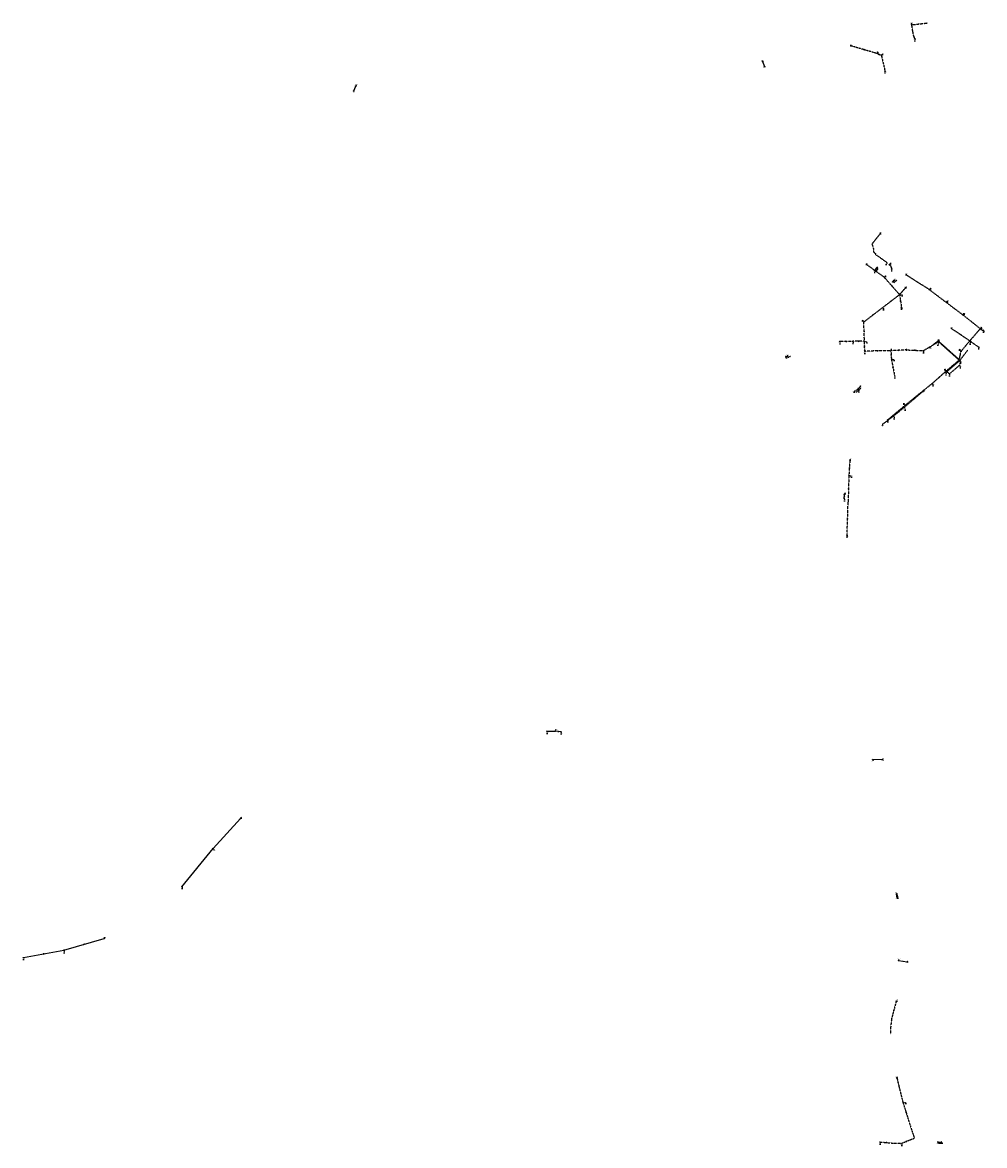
# Model space of a CAD drawing. Extents: x 188323 to 208361, y 565368 to 574910.
# Tile 2 of 256: x 190486 to 192832, y 565988 to 568727. Entities that reach past the tile are written whole.
import ezdxf

# ---------------------------------------------------------------- set-up
doc = ezdxf.new("R2010")
doc.units = 0
for name, pattern in [('BORDER', [1.75, 0.5, -0.25, 0.5, -0.25, 0, -0.25]), ('DASHDOT', [1, 0.5, -0.25, 0, -0.25]), ('DASHED', [0.75, 0.5, -0.25])]:
    doc.linetypes.add(name, pattern=pattern)
doc.layers.get('0').update_dxf_attribs({"linetype": 'CONTINUOUS'})
for name, color, linetype in [('RIO-AFM', 7, 'CONTINUOUS'), ('RIO-BOK', 7, 'CONTINUOUS'), ('RIO-DET', 7, 'CONTINUOUS'), ('RIO-KNP', 7, 'CONTINUOUS'), ('RIO-KNR', 7, 'CONTINUOUS'), ('RIO-LAG', 7, 'CONTINUOUS'), ('RIO-LAG_0B', 7, 'CONTINUOUS'), ('RIO-LAG_1B', 7, 'DASHED'), ('RIO-LAG_2B', 7, 'DASHED'), ('RIO-LAG_4', 7, 'BORDER'), ('RIO-LEN', 7, 'CONTINUOUS'), ('RIO-MVD', 1, 'CONTINUOUS'), ('RIO-VRB', 6, 'DASHDOT'), ('RIO-VRH', 7, 'CONTINUOUS')]:
    doc.layers.add(name, color=color, linetype=linetype)
doc.styles.add('RIO-TXT', font='isocp.shx')

# ---------------------------------------------------------------- blocks, each defined once
blk = doc.blocks.new('L_VHR')
blk.add_lwpolyline([(-0.5, 0), (0.5, 0), (-0.5, 0.15), (-0.5, -0.15), (0.5, 0)])
blk = doc.blocks.new('K_UTB')
blk.add_lwpolyline([(0.5, 0.15), (0.5, -0.3), (-0.5, -0.3), (-0.5, 0.15), (-0.45, 0.15), (-0.45, -0.25), (0, -0.25), (0.45, -0.25), (0.45, 0.15)], close=True)
blk.add_lwpolyline([(0.85, 0.6), (0.55, 0.65), (0.614828, 0.459583), (0.850842, 0.598937)])
blk.add_arc((0.85, -0.25), 0.85, 90, 180)
at = {"style": 'RIO-TXT', "flags": 1}
blk.add_attdef('KNOOPNAAM', (2, 2), '', height=1, dxfattribs=at)
blk = doc.blocks.new('K_IPR')
blk.add_lwpolyline([(-0.5, -0.5), (0.5, -0.5), (0.5, 0.5), (-0.5, 0.5)], close=True)
blk.add_solid([(-0.5, 0.5), (0.5, 0.5), (-0.5, -0.5), (0.5, -0.5)])
at = {"style": 'RIO-TXT', "flags": 1}
blk.add_attdef('KNOOPNAAM', (2, 2), '', height=1, dxfattribs=at)
blk = doc.blocks.new('K_FIC')
blk.add_circle((0, 0), 0.0625)
at = {"style": 'RIO-TXT', "flags": 1}
blk.add_attdef('KNOOPNAAM', (2, 2), '', height=1, dxfattribs=at)
blk = doc.blocks.new('K_RGM')
blk.add_lwpolyline([(-0.6, 0.6), (-0.6, -0.6), (0.6, -0.6), (0.6, 0.6)], close=True)
blk.add_solid([(-0.6, 0.6), (0, 0.6), (-0.6, -0.6), (0, -0.6)])
at = {"style": 'RIO-TXT', "flags": 1}
blk.add_attdef('KNOOPNAAM', (2, 2), '', height=1, dxfattribs=at)
blk = doc.blocks.new('K_PUN')
blk.add_lwpolyline([(0.5, 0.5), (-0.5, 0.5), (-0.5, -0.5), (0.5, -0.5)], close=True)
blk.add_solid([(-0.5, -0.5), (0.5, 0.5), (0.5, -0.5)])
at = {"style": 'RIO-TXT', "flags": 1}
blk.add_attdef('KNOOPNAAM', (2, 2), '', height=1, dxfattribs=at)
blk = doc.blocks.new('K_IPD')
blk.add_lwpolyline([(-0.496027, 0.307994), (0.503973, 0.307994), (0.003973, -0.558031)], close=True)
blk.add_solid([(-0.496027, 0.307994), (0.503973, 0.307994), (0.003973, -0.558031)])
at = {"style": 'RIO-TXT', "flags": 1}
blk.add_attdef('KNOOPNAAM', (2, 2), '', height=1, dxfattribs=at)
blk = doc.blocks.new('K_DIV')
for p, q in [((-0.65, 0.65), (-0.65, -0.65)), ((0.65, 0.65), (-0.65, 0.65)), ((0.65, -0.65), (0.65, 0.65)), ((-0.65, -0.65), (0.65, -0.65))]:
    blk.add_line(p, q)
blk = doc.blocks.new('K_OVL')
for points in [[(0.6, 0.6), (-0.6, 0.6), (-0.6, -0.6), (0.6, -0.6)], [(1, 1.25), (0.474823, 0.983111), (0.413034, 1.369554)]]:
    blk.add_lwpolyline(points, close=True)
blk.add_arc((0.81571, 0.439293), 0.83139, 77.193131, 168.854604)
blk.add_solid([(-0.6, 0.6), (0.6, 0.6), (-0.6, -0.6), (0.6, -0.6)])
at = {"style": 'RIO-TXT', "flags": 1}
blk.add_attdef('KNOOPNAAM', (2, 2), '', height=1, dxfattribs=at)
blk = doc.blocks.new('K_IPG')
blk.add_circle((0, 0), 0.5)
for points in [[(0, 0), (-0.5, 0), (-0.433013, 0.25)], [(0, 0), (-0.433013, -0.25), (-0.5, 0)], [(0, 0), (-0.433013, 0.25), (-0.25, 0.433013)], [(0, 0), (-0.25, -0.433013), (-0.433013, -0.25)], [(0, 0), (-0.25, 0.433013), (0, 0.5)], [(0, 0), (0, -0.5), (-0.25, -0.433013)], [(0, 0), (0, 0.5), (0.25, 0.433013)], [(0, 0), (0.25, 0.433013), (0.433013, 0.25)], [(0, 0), (0.433013, 0.25), (0.5, 0)], [(0, 0), (0.5, 0), (0.433013, -0.25)], [(0, 0), (0.433013, -0.25), (0.25, -0.433013)], [(0, 0), (0.25, -0.433013), (0, -0.5)]]:
    blk.add_solid(points)
at = {"style": 'RIO-TXT', "flags": 1}
blk.add_attdef('KNOOPNAAM', (2, 2), '', height=1, dxfattribs=at)
blk = doc.blocks.new('997_06______64001___c164002_')
at = {"layer": 'RIO-LAG_2B'}
blk.add_line((0, 0), (-8.706, 4.545), dxfattribs=at)
at = {"layer": 'RIO-AFM', "style": 'RIO-TXT'}
blk.add_text('r 300', height=0.9, rotation=332.4136, dxfattribs=at).set_placement((-5.079, 3.2166))
at = {"layer": 'RIO-BOK', "style": 'RIO-TXT'}
for p in [(-8.1126, 2.6563), (-4.2825, 0.658)]:
    blk.add_text('-3.87', height=0.9, rotation=332.4136, dxfattribs=at).set_placement(p)
at = {"layer": 'RIO-LEN', "style": 'RIO-TXT'}
blk.add_text('9m', height=0.9, rotation=332.4136, dxfattribs=at).set_placement((-6.5153, 3.966))
blk = doc.blocks.new('998_06______640010____640011_')
at = {"layer": 'RIO-LAG_1B'}
blk.add_line((0, 0), (-7.078, -6.81), dxfattribs=at)
at = {"layer": 'RIO-AFM', "style": 'RIO-TXT'}
blk.add_text('r 125', height=0.9, rotation=403.8723, dxfattribs=at).set_placement((-4.6649, -3.7927))
at = {"layer": 'RIO-LEN', "style": 'RIO-TXT'}
blk.add_text('7m', height=0.9, rotation=403.8723, dxfattribs=at).set_placement((-5.8319, -4.9163))
blk = doc.blocks.new('999_06______640011____640012_')
at = {"layer": 'RIO-LAG_1B'}
blk.add_line((0, 0), (-7.41, -6.446), dxfattribs=at)
at = {"layer": 'RIO-AFM', "style": 'RIO-TXT'}
blk.add_text('r 125', height=0.9, rotation=400.9991, dxfattribs=at).set_placement((-4.8491, -3.5538))
at = {"layer": 'RIO-LEN', "style": 'RIO-TXT'}
blk.add_text('6m', height=0.9, rotation=400.9991, dxfattribs=at).set_placement((-6.0709, -4.6174))
blk = doc.blocks.new('1000_06______64059_____64060_')
at = {"layer": 'RIO-LAG_2B'}
blk.add_line((0, 0), (8.837, 4.284), dxfattribs=at)
at = {"layer": 'RIO-AFM', "style": 'RIO-TXT'}
blk.add_text('r 200', height=0.9, rotation=25.8637, dxfattribs=at).set_placement((3.2282, 2.1209))
at = {"layer": 'RIO-BOK', "style": 'RIO-TXT'}
for p in [(1.8703, -0.6491), (5.7575, 1.2356)]:
    blk.add_text('-1.00', height=0.9, rotation=25.8637, dxfattribs=at).set_placement(p)
at = {"layer": 'RIO-LEN', "style": 'RIO-TXT'}
blk.add_text('4m', height=0.9, rotation=25.8637, dxfattribs=at).set_placement((1.7705, 1.4141))
blk = doc.blocks.new('1342_90______900917____900918_')
at = {"layer": 'RIO-LAG'}
blk.add_line((0, 0), (9.82, -0.103), dxfattribs=at)
at = {"layer": 'RIO-AFM', "style": 'RIO-TXT'}
blk.add_text('r 200', height=0.9, rotation=359.3635, dxfattribs=at).set_placement((3.8351, 0.4598))
at = {"layer": 'RIO-BOK', "style": 'RIO-TXT'}
for p in [(1.385, -1.4146), (5.7048, -1.4598)]:
    blk.add_text('-1.00', height=0.9, rotation=359.3635, dxfattribs=at).set_placement(p)
at = {"layer": 'RIO-LEN', "style": 'RIO-TXT'}
blk.add_text('9m', height=0.9, rotation=359.3635, dxfattribs=at).set_placement((2.2152, 0.4768))
blk = doc.blocks.new('1366_90______901249____901250_')
at = {"layer": 'RIO-LAG'}
blk.add_line((0, 0), (-1.088, 9.76), dxfattribs=at)
at = {"layer": 'RIO-AFM', "style": 'RIO-TXT'}
blk.add_text('r 200', height=0.9, rotation=276.3486, dxfattribs=at).set_placement((-0.1657, 6.0091))
at = {"layer": 'RIO-BOK', "style": 'RIO-TXT'}
for p in [(-2.3239, 8.2134), (-1.8441, 3.9201)]:
    blk.add_text('-1.05', height=0.9, rotation=276.3486, dxfattribs=at).set_placement(p)
at = {"layer": 'RIO-LEN', "style": 'RIO-TXT'}
blk.add_text('9m', height=0.9, rotation=276.3486, dxfattribs=at).set_placement((-0.3456, 7.6191))
blk = doc.blocks.new('1418_90______901553____901554_')
at = {"layer": 'RIO-LAG'}
blk.add_line((0, 0), (5.818, 7.911), dxfattribs=at)
at = {"layer": 'RIO-AFM', "style": 'RIO-TXT'}
blk.add_text('r 125', height=0.9, rotation=53.6607, dxfattribs=at).set_placement((1.8665, 3.3817))
at = {"layer": 'RIO-LEN', "style": 'RIO-TXT'}
blk.add_text('8m', height=0.9, rotation=53.6607, dxfattribs=at).set_placement((0.9067, 2.0766))
blk = doc.blocks.new('1419_90______901557____901558_')
at = {"layer": 'RIO-LAG'}
blk.add_line((0, 0), (6.984, 6.904), dxfattribs=at)
at = {"layer": 'RIO-AFM', "style": 'RIO-TXT'}
blk.add_text('r 125', height=0.9, rotation=44.6672, dxfattribs=at).set_placement((2.3722, 3.0483))
at = {"layer": 'RIO-LEN', "style": 'RIO-TXT'}
blk.add_text('5m', height=0.9, rotation=44.6672, dxfattribs=at).set_placement((1.2202, 1.9094))

msp = doc.modelspace()

# ---------------------------------------------------------------- linework, layer by layer
at = {"layer": 'RIO-LAG'}
for p, q in [((192291.152, 568631.68), (192295.888, 568620.224)), ((191293.92, 568560.192), (191299.008, 568572.224)), ((192564.544, 568121.664), (192569.104, 568127.872)), ((192608.608, 568094.528), (192612.128, 568098.048)), ((192490.336, 567565.376), (192490.656, 567576.448)), ((192559.904, 566929.024), (192584, 566929.792)), ((192619.008, 566592), (192618, 566601.024)), ((192622.704, 566438.976), (192644, 566435.968)), ((192718, 565995.776), (192727.008, 565995.712))]:
    msp.add_line(p, q, dxfattribs=at)
msp.add_lwpolyline([(192600.016, 568136.64), (192603.008, 568134.656), (192605.904, 568125.824)], dxfattribs=at)
at = {"layer": 'RIO-LAG_0B'}
for p, q in [((191765.552, 566998.208), (191785.488, 566998.592)), ((191799.84, 566996.544), (191785.488, 566998.592)), ((191018.08, 566785.28), (190951.072, 566712.448)), ((190875.2, 566618.88), (190951.072, 566712.448)), ((190587.424, 566464.512), (190685.776, 566492.352)), ((190488.688, 566445.888), (190587.424, 566464.512))]:
    msp.add_line(p, q, dxfattribs=at)
at = {"layer": 'RIO-LAG_1B'}
for p, q in [((192699.104, 567934.784), (192719.088, 567950.592)), ((192719.088, 567950.592), (192772.608, 567903.232)), ((192772.608, 567903.232), (192738.016, 567873.472)), ((192772.608, 567903.232), (192791.92, 567928.64)), ((192523.808, 567833.472), (192518.896, 567829.248)), ((192528.992, 567838.528), (192523.808, 567833.472)), ((192682.88, 567827.776), (192636.784, 567788.8)), ((192611.024, 567767.68), (192583.392, 567746.56)), ((192636.784, 567788.8), (192611.024, 567767.68))]:
    msp.add_line(p, q, dxfattribs=at)
at = {"layer": 'RIO-LAG_2B'}
for p, q in [((192654.896, 568721.792), (192692.016, 568725.76)), ((192569.104, 568651.904), (192506.4, 568670.272)), ((192580.896, 568646.912), (192569.104, 568651.904)), ((192580.896, 568646.912), (192589.504, 568609.088)), ((192587.904, 568105.6), (192544.992, 568136.576)), ((192625.2, 568063.424), (192587.904, 568105.6)), ((192698.096, 568075.072), (192641.792, 568111.296)), ((192738.496, 568044.48), (192698.096, 568075.072)), ((192583.904, 568031.872), (192625.2, 568063.424)), ((192625.2, 568063.424), (192629.904, 568032.192)), ((192779.296, 568014.016), (192738.496, 568044.48)), ((192537.904, 567996.672), (192583.904, 568031.872)), ((192821.904, 567980.16), (192779.296, 568014.016)), ((192539.488, 567949.696), (192537.904, 567996.672)), ((192752.016, 567980.672), (192796.464, 567950.784)), ((192821.904, 567980.16), (192796.464, 567950.784)), ((192829.456, 567976.192), (192821.904, 567980.16)), ((192511.232, 567949.44), (192479.248, 567949.056)), ((192539.488, 567949.696), (192511.232, 567949.44)), ((192540.304, 567925.632), (192539.488, 567949.696)), ((192683.104, 567926.656), (192720.128, 567948.672)), ((192720.128, 567948.672), (192770.656, 567903.488)), ((192774.96, 567924.608), (192796.464, 567950.784)), ((192796.464, 567950.784), (192818.048, 567935.424)), ((192347.808, 567911.424), (192351.104, 567913.024)), ((192604, 567926.272), (192540.304, 567925.632)), ((192641.904, 567928.576), (192604, 567926.272)), ((192604, 567926.272), (192605.296, 567905.472)), ((192605.296, 567905.472), (192613.2, 567864.832)), ((192641.904, 567928.576), (192683.104, 567926.656)), ((192770.656, 567903.488), (192738.704, 567876.8)), ((192770.656, 567903.488), (192774.96, 567924.608)), ((192704.496, 567846.528), (192738.704, 567876.8)), ((192738.704, 567876.8), (192746.8, 567870.272)), ((192746.8, 567870.272), (192771.136, 567890.688)), ((192638.4, 567793.216), (192704.496, 567846.528)), ((192596.512, 567757.952), (192638.4, 567793.216)), ((192503.968, 567659.136), (192501.568, 567622.464)), ((192501.568, 567622.464), (192499.696, 567556.8)), ((192497.024, 567475.968), (192499.696, 567556.8))]:
    msp.add_line(p, q, dxfattribs=at)
for points in [[(192662.336, 568687.424), (192659.632, 568694.784), (192657.344, 568705.664), (192654.896, 568721.792)], [(192577.184, 568211.2), (192559.744, 568189.248), (192557.776, 568186.752), (192559.808, 568180.8), (192562.176, 568171.968), (192561.632, 568169.856), (192561.552, 568168.064), (192562.032, 568167.168), (192562.848, 568166.656), (192564.32, 568165.184), (192565.936, 568163.904), (192566.592, 568163.392), (192565.632, 568161.792)], [(192595.008, 568140.864), (192573.264, 568156.672), (192565.632, 568161.792)], [(192616.96, 566339.328), (192605.664, 566297.024), (192603.44, 566276.8), (192603.072, 566259.072)], [(192618.944, 566152.128), (192623.728, 566131.2), (192633.584, 566092.032)], [(192633.584, 566092.032), (192648.688, 566043.84), (192660.976, 566006.08)], [(192577.376, 565996.224), (192609.296, 565993.408), (192630.368, 565993.024)], [(192630.368, 565993.024), (192652.832, 566002.24), (192661.152, 566005.376), (192660.976, 566006.08)]]:
    msp.add_lwpolyline(points, dxfattribs=at)
at = {"layer": 'RIO-LAG_4'}
msp.add_line((192625.2, 568063.424), (192638.896, 568079.232), dxfattribs=at)
at = {"layer": 'RIO-VRB'}
for p, q in [((192654.89, 568721.76), (192654.8894, 568726.535)), ((192506.4, 568670.3), (192506.3997, 568673.075)), ((192662.33, 568687.42), (192662.8635, 568685.0916)), ((192569.1, 568651.9), (192572.3618, 568656.488)), ((192580.9, 568646.9), (192584.1618, 568651.488)), ((192291.15, 568631.68), (192291.1497, 568634.455)), ((192295.89, 568620.2), (192296.4235, 568617.8716)), ((192589.5, 568609.1), (192590.0335, 568606.7716)), ((191293.92, 568560.17), (191294.4535, 568557.8416)), ((191299, 568572.25), (191300.9764, 568575.3058)), ((192577.19, 568211.2), (192579.1664, 568214.2558)), ((192545, 568136.6), (192544.9997, 568139.375)), ((192564.55, 568121.67), (192565.0835, 568119.3416)), ((192569.11, 568127.87), (192571.0864, 568130.9258)), ((192595.01, 568140.84), (192593.0344, 568139.1836)), ((192600.01, 568136.63), (192603.8974, 568140.5924)), ((192605.91, 568125.82), (192606.4435, 568123.4916)), ((192587.9, 568105.6), (192591.1618, 568110.188)), ((192608.61, 568094.55), (192609.9436, 568096.8397)), ((192612.12, 568098.02), (192614.0964, 568101.0758)), ((192641.8, 568111.3), (192641.7997, 568114.075)), ((192638.9, 568079.2), (192640.8764, 568082.2558)), ((192698.1, 568075.1), (192701.3618, 568079.688)), ((192625.2, 568063.4), (192632.1675, 568062.8713)), ((192738.5, 568044.5), (192742.3874, 568048.4624)), ((192583.9, 568031.9), (192586.437, 568028.2047)), ((192629.9, 568032.2), (192630.4335, 568029.8716)), ((192779.3, 568014), (192783.1874, 568017.9624)), ((192537.9, 567996.7), (192535.3616, 568001.7945)), ((192821.91, 567980.13), (192825.7974, 567984.0924)), ((192752.02, 567980.7), (192752.0197, 567983.475)), ((192829.45, 567976.19), (192829.9835, 567973.8616)), ((192479.25, 567949.04), (192479.9571, 567945.7268)), ((192511.24, 567949.44), (192511.9471, 567946.1268)), ((192539.49, 567949.67), (192546.1382, 567947.95)), ((192604, 567926.3), (192605.3933, 567930.8294)), ((192699.1, 567934.81), (192699.6335, 567932.4816)), ((192720.12, 567948.69), (192718.8946, 567942.4219)), ((192719.09, 567950.58), (192721.0664, 567953.6358)), ((192774.96, 567924.62), (192771.9214, 567930.5805)), ((192796.47, 567950.77), (192797.6976, 567944.5023)), ((192818.05, 567935.41), (192818.5835, 567933.0816)), ((192347.8, 567911.4), (192349.8435, 567911.7396)), ((192351.1, 567913), (192353.0764, 567916.0558)), ((192540.3, 567925.6), (192541.0071, 567922.2868)), ((192605.3, 567905.5), (192612.2675, 567904.9713)), ((192683.11, 567926.65), (192683.8171, 567923.3368)), ((192770.65, 567903.49), (192773.069, 567897.5414)), ((192772.61, 567903.25), (192774.6871, 567898.2411)), ((192738.7, 567876.79), (192736.1616, 567881.8845)), ((192771.14, 567890.72), (192773.677, 567887.0247)), ((192613.2, 567864.8), (192613.7335, 567862.4716)), ((192738.02, 567873.46), (192738.7271, 567870.1468)), ((192746.8, 567870.25), (192747.3335, 567867.9216)), ((192518.9, 567829.24), (192514.5059, 567827.4009)), ((192523.8, 567833.5), (192525.8771, 567828.4911)), ((192529, 567838.5), (192530.9764, 567841.5558)), ((192682.88, 567827.79), (192684.8564, 567830.8458)), ((192704.5, 567846.53), (192707.037, 567842.8347)), ((192638.4, 567793.2), (192635.8616, 567798.2945)), ((192611.02, 567767.66), (192612.0741, 567762.3771)), ((192636.79, 567788.81), (192638.8671, 567783.8011)), ((192583.4, 567746.55), (192583.9335, 567744.2216)), ((192596.51, 567757.98), (192597.0435, 567755.6516)), ((192503.96, 567659.16), (192505.9364, 567662.2158)), ((192501.57, 567622.47), (192508.2182, 567620.75)), ((192490.66, 567576.47), (192492.6364, 567579.5258)), ((192490.34, 567565.36), (192490.8735, 567563.0316)), ((192497.02, 567475.95), (192497.5535, 567473.6216)), ((191765.55, 566998.23), (191766.2571, 566994.9168)), ((191785.49, 566998.61), (191787.5271, 567002.8393)), ((191799.84, 566996.54), (191800.3735, 566994.2116)), ((192559.9, 566929), (192560.6071, 566925.6868)), ((192584, 566929.8), (192584.7071, 566926.4868)), ((191018.08, 566785.31), (191020.0564, 566788.3658)), ((190951.08, 566712.47), (190954.1169, 566707.9086)), ((190875.2, 566618.86), (190875.7335, 566616.5316)), ((192618, 566601), (192617.9997, 566603.775)), ((192619, 566592), (192619.5335, 566589.6716)), ((190685.77, 566492.38), (190687.3072, 566495.7432)), ((190587.43, 566464.49), (190588.3106, 566460.192)), ((190488.69, 566445.87), (190489.2235, 566443.5416)), ((192622.7, 566439), (192624.2372, 566442.3632)), ((192644, 566436), (192644.5335, 566433.6716)), ((192616.96, 566339.31), (192618.9364, 566342.3658)), ((192618.94, 566152.14), (192618.9397, 566154.915)), ((192633.59, 566092), (192640.665, 566092.7)), ((192577.38, 565996.25), (192578.0871, 565992.9368)), ((192630.37, 565993.01), (192631.0771, 565989.6968)), ((192718, 565995.8), (192718.7071, 565992.4868)), ((192727, 565995.7), (192727.7071, 565992.3868))]:
    msp.add_line(p, q, dxfattribs=at)

# ---------------------------------------------------------------- block references
at = {"layer": 'RIO-DET'}
for name, p in [('1418_90______901553____901554_', (192567.056, 568119.168)), ('1419_90______901557____901558_', (192611.104, 568092.032)), ('997_06______64001___c164002_', (192831.952, 567973.696)), ('1000_06______64059_____64060_', (192350.304, 567908.928)), ('999_06______640011____640012_', (192526.304, 567830.976)), ('998_06______640010____640011_', (192531.504, 567836.032)), ('1366_90______901249____901250_', (192621.504, 566589.504)), ('1342_90______900917____900918_', (192720.496, 565993.28))]:
    msp.add_blockref(name, p, dxfattribs=at)
at = {"layer": 'RIO-KNP', "xscale": 1.25, "yscale": 1.25, "zscale": 1.25}
for name, p in [('K_FIC', (192692.016, 568725.76)), ('K_IPD', (192654.896, 568721.792)), ('K_IPD', (192506.4, 568670.272)), ('K_IPD', (192662.336, 568687.424)), ('K_IPD', (192569.104, 568651.904)), ('K_RGM', (192580.896, 568646.912)), ('K_UTB', (192291.152, 568631.68)), ('K_UTB', (192295.888, 568620.224)), ('K_IPD', (192589.504, 568609.088)), ('K_UTB', (191293.92, 568560.192)), ('K_UTB', (191299.008, 568572.224)), ('K_IPD', (192577.184, 568211.2)), ('K_IPD', (192544.992, 568136.576)), ('K_UTB', (192564.544, 568121.664)), ('K_UTB', (192569.104, 568127.872)), ('K_IPD', (192595.008, 568140.864)), ('K_UTB', (192600.016, 568136.64)), ('K_UTB', (192605.904, 568125.824)), ('K_IPD', (192587.904, 568105.6)), ('K_UTB', (192608.608, 568094.528)), ('K_UTB', (192612.128, 568098.048)), ('K_IPD', (192641.792, 568111.296)), ('K_UTB', (192638.896, 568079.232)), ('K_IPD', (192698.096, 568075.072)), ('K_OVL', (192625.2, 568063.424)), ('K_IPD', (192738.496, 568044.48)), ('K_IPD', (192583.904, 568031.872)), ('K_IPD', (192629.904, 568032.192)), ('K_IPD', (192779.296, 568014.016)), ('K_IPD', (192537.904, 567996.672)), ('K_IPD', (192752.016, 567980.672)), ('K_IPD', (192821.904, 567980.16)), ('K_RGM', (192829.456, 567976.192)), ('K_IPD', (192479.248, 567949.056)), ('K_IPD', (192511.232, 567949.44)), ('K_IPD', (192539.488, 567949.696)), ('K_DIV', (192641.904, 567928.576)), ('K_UTB', (192699.104, 567934.784)), ('K_IPR', (192719.088, 567950.592)), ('K_IPD', (192720.128, 567948.672)), ('K_IPD', (192796.464, 567950.784)), ('K_IPD', (192818.048, 567935.424)), ('K_RGM', (192347.808, 567911.424)), ('K_IPD', (192351.104, 567913.024)), ('K_IPD', (192540.304, 567925.632)), ('K_IPD', (192604, 567926.272)), ('K_IPD', (192605.296, 567905.472)), ('K_IPD', (192683.104, 567926.656)), ('K_IPD', (192770.656, 567903.488)), ('K_IPR', (192772.608, 567903.232)), ('K_IPD', (192774.96, 567924.608)), ('K_FIC', (192791.92, 567928.64)), ('K_IPD', (192738.704, 567876.8)), ('K_IPD', (192771.136, 567890.688)), ('K_IPD', (192613.2, 567864.832)), ('K_IPR', (192738.016, 567873.472)), ('K_IPD', (192746.8, 567870.272)), ('K_PUN', (192518.896, 567829.248)), ('K_PUN', (192523.808, 567833.472)), ('K_UTB', (192528.992, 567838.528)), ('K_IPR', (192682.88, 567827.776)), ('K_IPD', (192704.496, 567846.528)), ('K_IPD', (192638.4, 567793.216)), ('K_IPR', (192611.024, 567767.68)), ('K_IPR', (192636.784, 567788.8)), ('K_UTB', (192583.392, 567746.56)), ('K_IPD', (192596.512, 567757.952)), ('K_IPD', (192503.968, 567659.136)), ('K_IPD', (192501.568, 567622.464)), ('K_IPG', (192490.656, 567576.448)), ('K_UTB', (192490.336, 567565.376)), ('K_IPD', (192497.024, 567475.968)), ('K_IPG', (191765.552, 566998.208)), ('K_IPG', (191785.488, 566998.592)), ('K_IPG', (191799.84, 566996.544)), ('K_UTB', (192559.904, 566929.024)), ('K_UTB', (192584, 566929.792)), ('K_IPG', (191018.08, 566785.28)), ('K_IPG', (190951.072, 566712.448)), ('K_IPG', (190875.2, 566618.88)), ('K_UTB', (192618, 566601.024)), ('K_UTB', (192619.008, 566592)), ('K_IPG', (190685.776, 566492.352)), ('K_IPG', (190587.424, 566464.512)), ('K_IPG', (190488.688, 566445.888)), ('K_UTB', (192622.704, 566438.976)), ('K_UTB', (192644, 566435.968)), ('K_IPD', (192616.96, 566339.328)), ('K_FIC', (192603.072, 566259.072)), ('K_IPD', (192618.944, 566152.128)), ('K_IPD', (192633.584, 566092.032)), ('K_IPD', (192577.376, 565996.224)), ('K_IPD', (192630.368, 565993.024)), ('K_UTB', (192718, 565995.776)), ('K_UTB', (192727.008, 565995.712))]:
    msp.add_blockref(name, p, dxfattribs=at)
at = {"layer": 'RIO-VRH', "xscale": 2, "yscale": 2, "zscale": 2}
for p, rotation in [((192660.98, 568691.09), 110.203), ((192537.75, 568661.1), 163.6467), ((192575, 568649.4), 157.0385), ((192566.45, 568121.1), 324.1513), ((192669.95, 568093.2), 327.2629), ((192606.55, 568084.5), 131.4779), ((192604.55, 568047.65), 217.3294), ((192627.55, 568047.8), 458.5749), ((192718.3, 568059.8), 322.8625), ((192560.9, 568014.3), 217.4201), ((192758.9, 568029.25), 143.2238), ((192800.605, 567997.065), 141.5233), ((192538.695, 567973.185), 271.9452), ((192774.245, 567965.735), 326.0494), ((192809.19, 567965.45), 229.0866), ((192495.245, 567949.24), 360.7163), ((192525.365, 567949.555), 360.4664), ((192539.895, 567937.635), 271.9363), ((192709.095, 567942.695), 218.2659), ((192785.715, 567937.695), 50.5555), ((192807.26, 567943.09), 504.5615), ((192572.15, 567925.95), 360.6295), ((192604.65, 567915.9), 453.5851), ((192622.95, 567927.45), 363.4724), ((192662.505, 567927.625), 537.2911), ((192745.385, 567926.09), 318.191), ((192745.85, 567926.915), 498.5165), ((192772.805, 567914.055), 78.4633), ((192609.25, 567885.15), 460.9927), ((192754.675, 567890.14), 399.8808), ((192721.6, 567861.66), 41.4981), ((192671.45, 567819.865), 38.8929), ((192659.835, 567808.3), 220.2184), ((192617.455, 567775.59), 40.0522), ((192623.905, 567778.235), 219.3725), ((192597.21, 567757.105), 217.3869), ((192502.765, 567640.815), 266.2643), ((192500.635, 567589.62), 268.3607), ((192490.5, 567570.915), 88.3413), ((192498.36, 567516.36), 88.0919), ((191792.665, 566997.575), 171.7925), ((190984.58, 566748.89), 227.3866), ((190913.14, 566665.665), 50.9667), ((190636.6, 566478.435), 15.8322), ((190538.06, 566455.18), 10.6781), ((192611.31, 566318.155), 255.0391), ((192621.335, 566141.665), 282.8865), ((192641.14, 566067.905), 287.4053), ((192593.34, 565994.815), 354.8627), ((192641.6, 565997.63), 22.3599)]:
    msp.add_blockref('L_VHR', p, dxfattribs=dict(at, rotation=rotation))

# ---------------------------------------------------------------- texts
at = {"layer": 'RIO-AFM', "style": 'RIO-TXT'}
for s, rotation, p in [('r 160', 6.104, (192672.5912, 568724.156)), ('r 160', 290.2029, (192661.1712, 568692.0241)), ('r 200', 343.6467, (192537.119, 568661.8273)), ('r 200', 337.0385, (192574.4501, 568650.1799)), ('r 700', 292.4421, (192293.6761, 568626.8811)), ('r 200', 282.8251, (192585.5192, 568628.9041)), ('r 700', 67.185, (191295.685, 568565.6569)), ('r 200', 411.485, (192567.5626, 568199.9173)), ('r 200', 323.9089, (192583.7844, 568149.653)), ('r 200', 324.1513, (192566.0955, 568121.9931)), ('r 125', 326.4457, (192601.1115, 568136.5001)), ('r 300', 327.2629, (192669.5498, 568094.0764)), ('r 200', 311.4779, (192606.4008, 568085.4499)), ('r 200', 49.0669, (192631.1415, 568071.0155)), ('r 315', 37.3294, (192603.6025, 568047.5562)), ('r 250', 278.5749, (192627.9331, 568048.6771)), ('r 300', 322.8625, (192717.9652, 568060.7003)), ('r 315', 37.4201, (192559.9527, 568014.2047)), ('r 315', 323.2238, (192758.5597, 568030.1481)), ('r 315', 321.5233, (192800.2921, 567997.9738)), ('r 300', 271.9452, (192539.1817, 567974.0126)), ('r 200', 326.0494, (192773.8612, 567966.6161)), ('r 300', 409.0866, (192808.2725, 567965.1726)), ('r 200', 360.7163, (192494.4282, 567949.7395)), ('r 200', 360.4664, (192524.5502, 567950.0568)), ('r 300', 271.9363, (192540.3746, 567938.4622)), ('r 315', 30.7713, (192700.6631, 567937.6851)), ('r 250', 38.2659, (192708.1492, 567942.5857)), ('r 315', 50.5555, (192784.8143, 567937.3871)), ('r 200', 324.5615, (192806.8943, 567943.9737)), ('r 300', 360.6295, (192571.3337, 567926.4607)), ('r 200', 273.5851, (192605.1045, 567916.7405)), ('r 300', 363.4724, (192622.1099, 567927.9115)), ('r 300', 357.2911, (192661.7198, 567928.1753)), ('r 315', 318.191, (192745.1284, 567927.0185)), ('r 250', 318.5165, (192745.5886, 567927.8432)), ('r 315', 78.4633, (192772.1532, 567913.3613)), ('r 160', 52.7186, (192781.3764, 567915.593)), ('r 200', 280.9927, (192609.5988, 567886.0434)), ('r 200', 321.0863, (192742.4352, 567874.4204)), ('r 250', 399.8808, (192753.7243, 567890.0136)), ('r 160', 400.732, (192754.3653, 567888.2154)), ('r 200', 40.0599, (192758.0282, 567880.3462)), ('r 250', 41.4981, (192720.662, 567861.4977)), ('r 250', 38.8929, (192670.5056, 567819.7455)), ('r 200', 400.2184, (192658.8813, 567808.1727)), ('r 250', 40.0522, (192616.5131, 567775.4513)), ('r 200', 399.3725, (192622.9548, 567778.115)), ('r 200', 397.387, (192596.2561, 567757.0185)), ('r 250', 446.2643, (192502.2023, 567640.0393)), ('r 250', 448.3607, (192500.0918, 567588.8246)), ('r 500', 88.3413, (192489.9769, 567570.1195)), ('r 250', 88.0919, (192497.8334, 567515.5669)), ('r 200', 1.0917, (191774.7004, 566998.9045)), ('r 200', 351.7925, (191791.9348, 566998.1896)), ('r 400', 1.901, (192571.1238, 566929.8728)), ('r 200', 407.3866, (190983.6408, 566748.653)), ('r 200', 50.9667, (190912.4114, 566665.5602)), ('r 200', 15.8322, (190635.9439, 566478.7687)), ('r 200', 10.6781, (190537.4366, 566455.5713)), ('r 400', 351.9837, (192632.6182, 566438.1144)), ('r 160', 435.0391, (192610.6048, 566317.5042)), ('r 160', 282.8865, (192621.6479, 566142.568)), ('r 160', 287.4053, (192641.3896, 566068.8325)), ('r 160', 354.8627, (192592.5783, 565995.3952)), ('r 160', 22.3599, (192640.6606, 565997.7842))]:
    msp.add_text(s, height=0.9, rotation=rotation, dxfattribs=at).set_placement(p)
at = {"layer": 'RIO-BOK', "style": 'RIO-TXT'}
for s, rotation, p in [('-1.05', 278.7062, (192653.7188, 568720.1639)), ('-1.05', 6.104, (192656.4307, 568720.5168)), ('-2.02', 343.6467, (192507.35, 568668.5631)), ('-0.76', 290.2029, (192659.6028, 568690.7856)), ('-2.01', 343.6467, (192564.7831, 568651.7482)), ('-2.01', 337.0385, (192569.8438, 568650.0653)), ('-2.00', 337.0385, (192576.5809, 568647.2156)), ('-1.70', 282.8251, (192579.8465, 568645.2239)), ('-2.17', 324.1513, (192545.3158, 568134.6456)), ('-2.35', 324.1513, (192583.7752, 568106.8915)), ('-2.35', 311.4779, (192587.7793, 568103.6239)), ('-1.40', 327.2629, (192642.2215, 568109.3656)), ('-1.40', 49.0669, (192637.2714, 568075.1847)), ('-1.95', 327.2629, (192693.9156, 568076.1734)), ('-1.95', 322.8625, (192698.3718, 568073.139)), ('-2.32', 311.4779, (192621.4605, 568065.5667)), ('-2.32', 37.3294, (192622.7883, 568059.7998)), ('-2.32', 278.5749, (192624.0251, 568061.8065)), ('-1.40', 49.0669, (192627.1748, 568063.5404)), ('-2.14', 322.8625, (192734.4043, 568045.883)), ('-2.14', 323.2238, (192738.7841, 568042.5408)), ('-2.43', 37.4201, (192581.494, 568028.296)), ('-2.43', 37.3294, (192585.862, 568031.6357)), ('-2.22', 278.5749, (192627.9222, 568036.0477)), ('-2.00', 323.2238, (192775.1961, 568015.3569)), ('-2.00', 321.5233, (192779.5259, 568012.0332)), ('-2.57', 271.9452, (192536.549, 567995.2529)), ('-2.57', 37.4201, (192539.8624, 567996.4388)), ('-1.38', 326.0494, (192752.4004, 567978.7571)), ('-1.88', 321.5233, (192817.8493, 567981.6102)), ('-3.69', 409.0866, (192820.2666, 567976.1292)), ('-1.55', 360.7163, (192480.668, 567947.6585)), ('-1.68', 360.7163, (192507.1578, 567948.0065)), ('-1.93', 360.4664, (192512.652, 567948.0523)), ('-2.00', 360.4664, (192535.4011, 567948.252)), ('-2.68', 271.9452, (192537.9795, 567953.7215)), ('-2.68', 271.9363, (192538.1388, 567948.2231)), ('-2.75', 271.9363, (192538.7756, 567929.651)), ('-1.88', 38.2659, (192701.0661, 567934.5778)), ('-1.84', 38.2659, (192716.7375, 567946.941)), ('-2.95', 30.7713, (192717.313, 567945.3889)), ('-1.84', 318.5165, (192719.2124, 567948.604)), ('-2.95', 318.191, (192720.2312, 567946.7134)), ('-1.71', 326.0494, (192792.3049, 567951.9245)), ('-3.23', 50.5555, (192794.9465, 567946.714)), ('-3.23', 324.5615, (192796.7998, 567948.8179)), ('-3.73', 409.0866, (192798.4446, 567950.9124)), ('-1.41', 324.5615, (192813.9065, 567936.6582)), ('-2.75', 360.6295, (192541.716, 567924.2164)), ('-2.90', 360.6295, (192599.915, 567924.8928)), ('-2.25', 273.5851, (192602.691, 567924.8148)), ('-2.24', 273.5851, (192603.6576, 567909.5053)), ('-2.24', 280.9927, (192604.1934, 567903.8584)), ('-2.90', 363.4724, (192605.4828, 567924.9883)), ('-2.94', 363.4724, (192637.891, 567926.9756)), ('-2.95', 357.2911, (192643.233, 567927.1362)), ('-2.94', 357.2911, (192678.9501, 567925.4689)), ('-2.95', 30.7713, (192685.029, 567926.1633)), ('-3.12', 318.191, (192766.6881, 567905.2098)), ('-1.93', 399.8808, (192768.3864, 567899.8049)), ('-1.57', 318.5165, (192768.6393, 567904.9495)), ('-3.12', 78.4633, (192772.3015, 567904.5817)), ('-3.16', 78.4633, (192775.5123, 567920.3226)), ('-3.16', 50.5555, (192776.9304, 567924.8117)), ('-1.87', 41.4981, (192736.5568, 567873.0244)), ('-1.80', 399.8808, (192740.672, 567876.6146)), ('-1.39', 40.0599, (192768.9028, 567887.0092)), ('-2.01', 280.9927, (192611.0677, 567868.5626)), ('-1.83', 41.4981, (192706.476, 567846.4091)), ('-0.84', 400.2184, (192680.6308, 567824.1009)), ('-1.83', 38.8929, (192702.1879, 567842.8657)), ('-1.71', 38.8929, (192640.3685, 567792.9894)), ('-0.92', 397.387, (192608.601, 567764.0736)), ('-0.92', 399.3725, (192612.9903, 567767.4671)), ('-0.90', 399.3725, (192634.497, 567785.1409)), ('-1.65', 40.0522, (192636.1621, 567789.4894)), ('-0.90', 400.2184, (192638.763, 567788.6462)), ('-0.96', 397.387, (192585.3625, 567746.2889)), ('-1.62', 40.0522, (192598.4824, 567757.8092)), ('-1.90', 446.2643, (192505.0699, 567654.9789)), ('-1.97', 448.3607, (192502.8138, 567618.333)), ('-1.97', 446.2643, (192503.0572, 567623.7768)), ('-1.87', 88.3413, (192491.9414, 567572.3306)), ('-1.70', 88.3413, (192491.7797, 567566.7189)), ('-2.03', 88.0919, (192500.9633, 567552.6252)), ('-2.01', 448.3607, (192501.1384, 567558.1303)), ('-2.01', 88.0919, (192498.4656, 567477.3026)), ('-1.91', 351.7925, (191786.6766, 566997.0252)), ('-0.57', 351.7925, (191795.5832, 566995.7462)), ('-1.76', 1.901, (192561.3455, 566927.6472)), ('-1.76', 1.901, (192579.9482, 566928.2647)), ('-1.82', 407.3866, (191016.291, 566781.3858)), ('-2.00', 50.9667, (190949.5854, 566708.4028)), ('-2.00', 407.3866, (190953.058, 566712.5537)), ('-1.89', 50.9667, (190877.169, 566619.0658)), ('-1.86', 15.8322, (190682.2069, 566489.9143)), ('-1.70', 10.6781, (190583.6599, 566462.3544)), ('-1.70', 15.8322, (190589.1587, 566463.525)), ('-1.61', 10.6781, (190490.325, 566444.7536)), ('-2.24', 351.9837, (192623.8918, 566437.4192)), ('-2.24', 351.9837, (192639.7468, 566435.1964)), ('-1.48', 435.0391, (192617.2303, 566334.9938)), ('-1.66', 448.8292, (192604.5072, 566260.432)), ('-1.50', 282.8865, (192617.8883, 566150.4627)), ('-1.55', 284.1299, (192631.2544, 566095.6398)), ('-1.55', 287.4053, (192632.6737, 566090.2451)), ('-1.62', 354.8627, (192578.6497, 565994.7311)), ('-1.69', 358.994, (192626.2467, 565991.6929)), ('-1.69', 22.3599, (192632.1972, 565992.2478)), ('-1.91', 288.0403, (192658.391, 566009.5621)), ('-1.91', 104.9892, (192663.3835, 566002.4908))]:
    msp.add_text(s, height=0.9, rotation=rotation, dxfattribs=at).set_placement(p)
at = {"layer": 'RIO-KNR', "style": 'RIO-TXT'}
for s, p in [('64070', (192651.7019, 568725.785)), ('64088', (192503.2122, 568672.325)), ('64071', (192659.676, 568684.3416)), ('64087', (192569.1743, 568655.738)), ('64085', (192580.9743, 568650.738)), ('900085', (192287.3247, 568633.705)), ('900086', (192292.5985, 568617.1216)), ('64086', (192586.846, 568606.0216)), ('900080', (191297.1514, 568574.5558)), ('900079', (191290.6285, 568557.0916)), ('64090', (192575.9789, 568213.5058)), ('64027', (192541.8122, 568138.625)), ('901554', (192567.2614, 568130.1758)), ('64089', (192589.8469, 568138.4336)), ('901555', (192600.0724, 568139.8424)), ('901556', (192602.6185, 568122.7416)), ('901553', (192561.2585, 568118.5916)), ('64026', (192587.9743, 568109.438)), ('901557', (192606.1186, 568096.0897)), ('901558', (192610.2714, 568100.3258)), ('64006', (192638.6122, 568113.325)), ('64025', (192637.6889, 568081.5058)), ('64005', (192698.1743, 568078.938)), ('64023', (192628.98, 568062.1213)), ('64004', (192739.1999, 568047.7124)), ('64022', (192583.2495, 568027.4547)), ('64024', (192627.246, 568029.1216)), ('64003', (192779.9999, 568017.2124)), ('64021', (192532.1741, 568001.0445)), ('64037', (192748.8322, 567982.725)), ('64002', (192822.6099, 567983.3424)), ('64001', (192826.796, 567973.1116)), ('64019', (192476.7696, 567944.9768)), ('64018', (192508.7596, 567945.3768)), ('64017', (192542.9507, 567947.2)), ('64010', (192602.2058, 567930.0794)), ('640001', (192695.8085, 567931.7316)), ('64029', (192715.7071, 567941.6719)), ('640002', (192717.2414, 567952.8858)), ('64034', (192768.7339, 567929.8305)), ('64035', (192794.5101, 567943.7523)), ('64036', (192815.396, 567932.3316)), ('64059', (192346.656, 567910.9896)), ('64060', (192349.8889, 567915.3058)), ('64016', (192537.8196, 567921.5368)), ('64011', (192609.08, 567904.2213)), ('64028', (192680.6296, 567922.5868)), ('64031', (192732.9741, 567881.1345)), ('64030', (192769.8815, 567896.7914)), ('64033', (192770.4895, 567886.2747)), ('640003', (192770.8621, 567897.4911)), ('64012', (192610.546, 567861.7216)), ('640004', (192734.9021, 567869.3968)), ('64032', (192744.146, 567867.1716)), ('640012', (192510.6809, 567826.6509)), ('640011', (192522.0521, 567827.7411)), ('640010', (192527.1514, 567840.8058)), ('640009', (192681.0314, 567830.0958)), ('64038', (192703.8495, 567842.0847)), ('64008', (192632.6741, 567797.5445)), ('640008', (192635.0421, 567783.0511)), ('640006', (192580.1085, 567743.4716)), ('64061', (192593.856, 567754.9016)), ('640007', (192608.2491, 567761.6271)), ('64062', (192502.7489, 567661.4658)), ('64063', (192505.0307, 567620)), ('901823', (192488.8114, 567578.7758)), ('901824', (192487.0485, 567562.2816)), ('64064', (192494.366, 567472.8716)), ('64054', (191784.3396, 567002.0893)), ('64052', (191763.0696, 566994.1668)), ('64053', (191797.186, 566993.4616)), ('901251', (192556.7821, 566924.9368)), ('901252', (192580.8821, 566925.7368)), ('64051', (191016.8689, 566787.6158)), ('64055', (190950.9294, 566707.1586)), ('64050', (190872.546, 566615.7816)), ('901250', (192614.1747, 566603.025)), ('901249', (192615.7085, 566588.9216)), ('64056', (190684.1197, 566494.9932)), ('64049', (190585.1231, 566459.442)), ('64048', (190486.036, 566442.7916)), ('900919', (192620.4122, 566441.6132)), ('901050', (192640.7085, 566432.9216)), ('64065', (192615.7489, 566341.6158)), ('64066', (192615.7522, 566154.165)), ('64067', (192637.4775, 566091.95)), ('64069', (192574.8996, 565992.1868)), ('64068', (192627.8896, 565988.9468)), ('900917', (192714.8821, 565991.7368)), ('900918', (192723.8821, 565991.6368))]:
    msp.add_text(s, height=1.5, dxfattribs=at).set_placement(p)
at = {"layer": 'RIO-LEN', "style": 'RIO-TXT'}
for s, rotation, p in [('37m', 6.104, (192670.4434, 568723.9263)), ('35m', 290.2029, (192660.4243, 568694.0508)), ('65m', 343.6467, (192535.046, 568662.4342)), ('13m', 337.0385, (192572.4608, 568651.0213)), ('12m', 292.4421, (192292.8505, 568628.8771)), ('39m', 282.8251, (192585.0386, 568631.0099)), ('13m', 67.185, (191294.8477, 568563.6658)), ('59m', 411.485, (192566.2187, 568198.2263)), ('36m', 323.9089, (192582.0382, 568150.9244)), ('53m', 324.1513, (192564.344, 568123.2571)), ('13m', 326.4457, (192599.3108, 568137.6929)), ('67m', 327.2629, (192667.7322, 568095.2434)), ('56m', 311.4779, (192604.9693, 568087.0675)), ('21m', 49.0669, (192629.7265, 568069.3835)), ('52m', 37.3294, (192601.885, 568046.2462)), ('32m', 278.5749, (192627.61, 568050.8128)), ('51m', 322.8625, (192716.2425, 568062.0034)), ('58m', 37.4201, (192558.2373, 568012.892)), ('51m', 323.2238, (192756.8289, 568031.4403)), ('54m', 321.5233, (192798.6003, 567999.3168)), ('47m', 271.9452, (192539.1074, 567976.1713)), ('54m', 326.0494, (192772.0688, 567967.8213)), ('39m', 409.0866, (192806.859, 567963.5393)), ('32m', 360.7163, (192492.2684, 567949.7111)), ('28m', 360.4664, (192522.3903, 567950.0379)), ('24m', 271.9363, (192540.3006, 567940.6209)), ('41m', 357.2911, (192659.5622, 567928.276)), ('43m', 30.7713, (192698.8072, 567936.5799)), ('25m', 38.2659, (192706.4534, 567941.2479)), ('71m', 318.5165, (192743.9696, 567929.2731)), ('34m', 50.5555, (192783.4422, 567935.719)), ('26m', 324.5615, (192805.1338, 567945.2251)), ('64m', 360.6295, (192569.1738, 567926.4356)), ('21m', 273.5851, (192604.9684, 567918.8962)), ('38m', 363.4724, (192619.9539, 567927.7793)), ('68m', 318.191, (192743.5176, 567928.4576)), ('22m', 78.4633, (192771.7215, 567911.2449)), ('32m', 52.7186, (192780.0681, 567913.8743)), ('41m', 280.9927, (192609.1859, 567888.1635)), ('10m', 321.0863, (192740.7537, 567875.7762)), ('42m', 399.8808, (192752.0677, 567888.6275)), ('46m', 400.732, (192752.7295, 567886.8048)), ('32m', 40.0599, (192756.3751, 567878.956)), ('46m', 41.4981, (192719.0444, 567860.0664)), ('85m', 38.8929, (192668.8246, 567818.3892)), ('60m', 400.2184, (192657.233, 567806.7768)), ('55m', 40.0522, (192614.8598, 567774.0613)), ('33m', 399.3725, (192621.286, 567776.7436)), ('35m', 397.387, (192594.5408, 567755.7057)), ('37m', 446.2643, (192502.0632, 567637.8838)), ('66m', 448.3607, (192500.0318, 567586.6654)), ('11m', 88.3413, (192489.9147, 567567.9604)), ('81m', 88.0919, (192497.7618, 567513.4081)), ('20m', 1.0917, (191772.5408, 566998.8633)), ('15m', 351.7925, (191789.7967, 566998.4967)), ('24m', 1.901, (192568.965, 566929.8012)), ('99m', 407.3866, (190982.1795, 566747.0624)), ('121m', 50.9667, (190910.7112, 566663.4628)), ('102m', 15.8322, (190633.3464, 566478.032)), ('100m', 10.6781, (190534.7834, 566455.0709)), ('22m', 351.9837, (192630.4791, 566438.4143)), ('82m', 435.0391, (192610.0488, 566315.417)), ('62m', 282.8865, (192621.1651, 566144.6734)), ('90m', 287.4053, (192640.7424, 566070.8933)), ('53m', 354.8627, (192590.4268, 565995.5873)), ('34m', 22.3599, (192638.663, 565996.9624))]:
    msp.add_text(s, height=0.9, rotation=rotation, dxfattribs=at).set_placement(p)
at = {"layer": 'RIO-MVD', "style": 'RIO-TXT'}
for s, p in [('%%U-0.08', (192652.9769, 568724.385)), ('%%U-0.72', (192504.4872, 568670.925)), ('%%U-0.04', (192660.951, 568682.9416)), ('%%U-0.68', (192570.4493, 568654.338)), ('%%U-0.44', (192582.2493, 568649.338)), ('%%U-0.53', (192588.121, 568604.6216)), ('%%U-0.64', (192577.2539, 568212.1058)), ('%%U-0.47', (192543.0872, 568137.225)), ('%%U1.03', (192569.5564, 568128.7758)), ('%%U-0.20', (192591.1219, 568137.0336)), ('%%U1.03', (192602.3674, 568138.4424)), ('%%U1.03', (192604.9135, 568121.3416)), ('%%U1.03', (192563.5535, 568117.1916)), ('%%U-0.24', (192589.2493, 568108.038)), ('%%U1.03', (192608.4136, 568094.6897)), ('%%U1.03', (192612.5664, 568098.9258)), ('%%U-0.30', (192639.8872, 568111.925)), ('%%U-0.36', (192638.9639, 568080.1058)), ('%%U-0.37', (192699.4493, 568077.538)), ('%%U-0.41', (192630.255, 568060.7213)), ('%%U-0.30', (192740.4749, 568046.3124)), ('%%U-0.82', (192584.5245, 568026.0547)), ('%%U-0.79', (192628.521, 568027.7216)), ('%%U-0.16', (192781.2749, 568015.8124)), ('%%U-0.22', (192533.4491, 567999.6445)), ('%%U0.03', (192750.4897, 567981.325)), ('%%U-0.25', (192823.8849, 567981.9424)), ('%%U-0.20', (192828.071, 567971.7116)), ('%%U0.50', (192478.4271, 567943.5768)), ('%%U0.35', (192510.4171, 567943.9768)), ('%%U-0.23', (192544.2257, 567945.8)), ('%%U-0.70', (192603.4808, 567928.6794)), ('%%U-0.50', (192716.9821, 567940.2719)), ('%%U-0.56', (192719.1539, 567951.4858)), ('%%U-0.27', (192770.0089, 567928.4305)), ('%%U-0.34', (192795.7851, 567942.3523)), ('%%U0.25', (192817.0535, 567930.9316)), ('%%U-0.09', (192347.931, 567909.5896)), ('%%U0.10', (192351.5464, 567913.9058)), ('%%U-0.70', (192539.0946, 567920.1368)), ('%%U-0.68', (192610.355, 567902.8213)), ('%%U-0.69', (192681.9046, 567921.1868)), ('%%U-0.27', (192734.2491, 567879.7345)), ('%%U0.03', (192771.539, 567895.3914)), ('%%U-0.12', (192771.7645, 567884.8747)), ('%%U0.01', (192773.1571, 567896.0911)), ('%%U-0.68', (192611.821, 567860.3216)), ('%%U-0.17', (192736.8146, 567867.9968)), ('%%U-0.35', (192745.421, 567865.7716)), ('%%U-0.25', (192512.5934, 567825.2509)), ('%%U-0.42', (192523.9646, 567826.3411)), ('%%U-0.20', (192682.9439, 567828.6958)), ('%%U-0.16', (192705.1245, 567840.6847)), ('%%U-0.16', (192633.9491, 567796.1445)), ('%%U-0.08', (192636.9546, 567781.6511)), ('%%U-0.51', (192595.131, 567753.5016)), ('%%U-0.07', (192610.1616, 567760.2271)), ('%%U0.11', (192504.4064, 567660.0658)), ('%%U-0.06', (192506.3057, 567618.6)), ('%%U-0.45', (192490.7239, 567577.3758)), ('%%U-0.45', (192488.961, 567560.8816)), ('%%U-0.11', (192495.641, 567471.4716)), ('%%U-0.24', (191764.3446, 566992.7668)), ('%%U-0.51', (191798.461, 566992.0616)), ('%%U-0.57', (191018.1439, 566786.2158)), ('%%U-0.57', (190873.821, 566614.3816)), ('%%U-0.47', (190586.3981, 566458.042)), ('%%U-0.36', (190487.311, 566441.3916)), ('%%U-0.28', (192617.0239, 566340.2158)), ('%%U-0.30', (192617.0272, 566152.765)), ('%%U-0.35', (192638.7525, 566090.55)), ('%%U-0.48', (192576.1746, 565990.7868)), ('%%U-0.58', (192629.1646, 565987.5468))]:
    msp.add_text(s, height=0.9, dxfattribs=at).set_placement(p)

doc.saveas('drawing.dxf')
